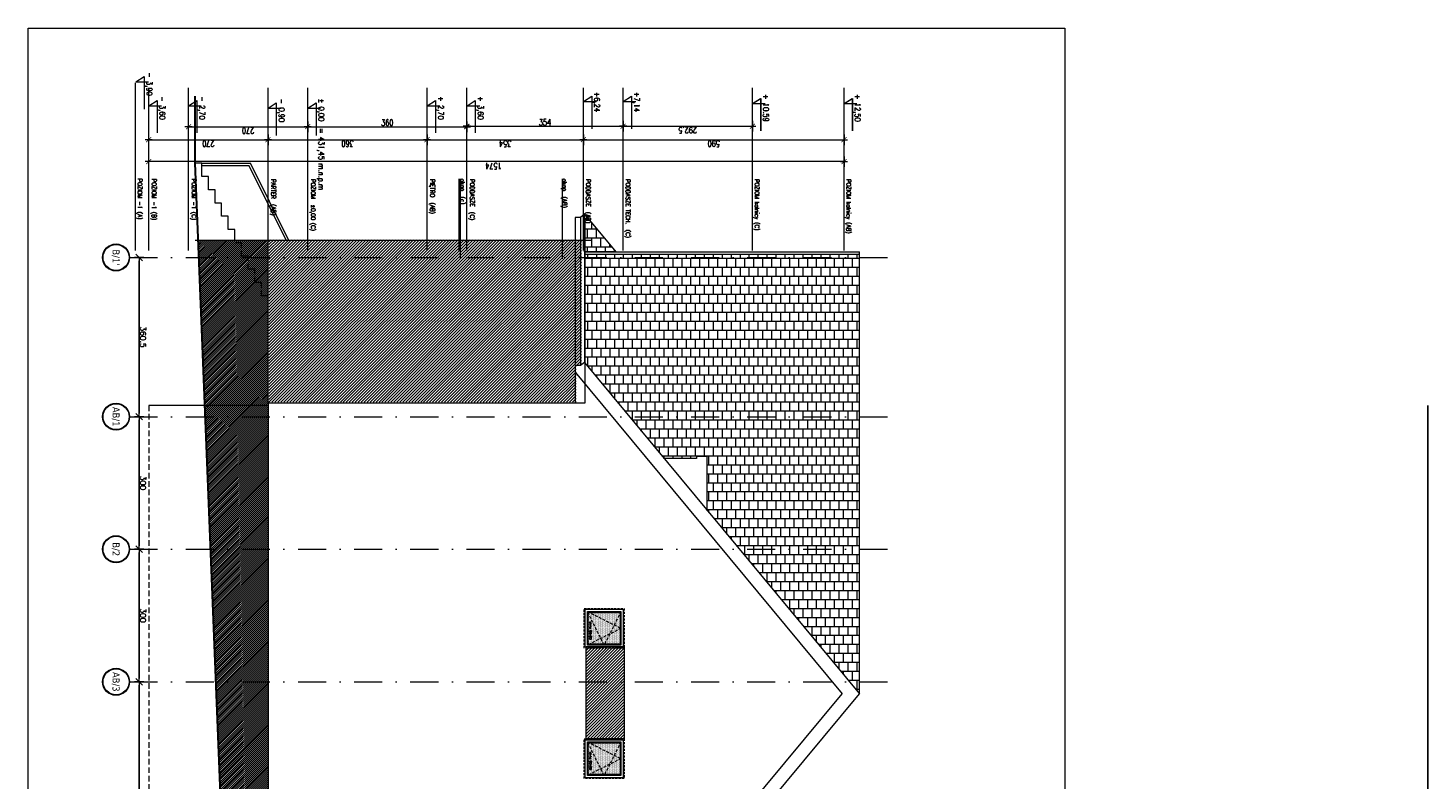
# Model space of a CAD drawing. Header units: millimetres. Extents: x 23192 to 177760, y -399809 to -79279.
# Tile 80 of 256: x 45142 to 48312, y -195161 to -193459. Entities that reach past the tile are written whole.
import ezdxf
from ezdxf.enums import TextEntityAlignment as Align

# ---------------------------------------------------------------- set-up
doc = ezdxf.new("R2010")
doc.units = ezdxf.units.MM
for name, pattern in [('CACHE', [9.525, 6.35, -3.175]), ('CARKOVANA', [7.5, 5, -2.5]), ('DASHDOT', [25.4, 12.7, -6.35, 0, -6.35]), ('HIDDEN', [9.525, 6.35, -3.175])]:
    doc.linetypes.add(name, pattern=pattern)
doc.layers.get('0').update_dxf_attribs({"lineweight": 0})
for name, color, linetype, lineweight in [('! opisy okien elewacja', 7, 'Continuous', 0), ('!! 0_ Istn-okna', 6, 'Continuous', 13), ('!! 0_ Istn-sciany', 3, 'Continuous', 30), ('!! 0_ WIDOK ELEWACJA', 4, 'Continuous', 0), ('!! 0_Istn-cienka', 4, 'Continuous', 9), ('!! 0_Osie', 1, 'DASHDOT', 13), ('!! 1  WYDZIELENIE PPOŻ', 252, 'Continuous', 0), ('!! 1_Hatch dach', 252, 'Continuous', 5), ('!! 2_NOWE OKNA WIDOk - remont', 140, 'Continuous', 5), ('!! 2_TYNK OBRYS', 252, 'Continuous', 13), ('!! wymiary osi', 250, 'Continuous', 9), ('0-osie-liniA', 14, 'DASHDOT', 5), ('0-osie-tx', 66, 'Continuous', 9), ('0-rzedne-blok', 62, 'Continuous', 13)]:
    doc.layers.add(name, color=color, linetype=linetype, lineweight=lineweight)
for name, color, linetype, lineweight, plot in [('!! 0_bloki rzędnych', 7, 'Continuous', 0, False), ('!! 0_ramki', 66, 'Continuous', 9, False), ('ND', 240, 'Continuous', 0, False)]:
    doc.layers.add(name, color=color, linetype=linetype, lineweight=lineweight, plot=plot)
doc.layers.add('!! 1_ widok', color=4, linetype='Continuous')
doc.layers.add('!! 1_ELEWACJA KOLOR', color=7, linetype='Continuous', lineweight=13, true_color=0x6888bb)
doc.layers.add('!! 2_ELEWACJA COKÓŁ', color=9, linetype='Continuous', lineweight=13, true_color=0x808080)
doc.styles.add('DEUTSCH', font='SIMPLEX8')
doc.styles.add('SIMPLEX', font='simplex.shx', dxfattribs={"width": 0.77})
doc.styles.add('TAHOMA', font='tahoma.ttf')
doc.styles.add('TXT', font='simplex.shx')
doc.dimstyles.new('DIM50', dxfattribs={"dimscale": 5, "dimtxt": 2.5, "dimasz": 1.5, "dimexe": 0, "dimexo": 0, "dimgap": 0.5, "dimtad": 1, "dimdec": 4, "dimrnd": 0.5, "dimdsep": 46, "dimtxsty": 'TXT', "dimblk1": 'TICK1', "dimblk2": 'TICK1', "dimsah": 1, "dimcen": 0, "dimse1": 1, "dimse2": 1, "dimclrd": 1, "dimclre": 7, "dimclrt": 9, "dimadec": 0, "dimazin": 0, "dimtfac": 1, "dimtdec": 4, "dimtmove": 2, "dimatfit": 3, "dimldrblk": 'TICK1', "dimfxl": 1, "dimtolj": 1, "dimarcsym": 0})
doc.dimstyles.new('OL PB 100', dxfattribs={"dimscale": 4, "dimtxt": 3.5, "dimasz": 0.2, "dimexe": 10, "dimexo": 10, "dimgap": 0.5, "dimtad": 1, "dimdec": 1, "dimrnd": 0.5, "dimzin": 9, "dimdsep": 46, "dimtxsty": 'SIMPLEX', "dimblk": 'thick_MSz', "dimcen": 0.05, "dimdle": 8, "dimse1": 1, "dimse2": 1, "dimclrd": 256, "dimclre": 256, "dimclrt": 3, "dimadec": 1, "dimazin": 2, "dimtfac": 1, "dimtdec": 1, "dimtix": 1, "dimtofl": 0, "dimtmove": 2, "dimatfit": 3, "dimldrblk": 'thick_MSz', "dimfxl": 10, "dimfxlon": 1, "dimtolj": 1, "dimlwd": -1, "dimlwe": -1, "dimarcsym": 0})
pattern_1 = [(225, (287066.9747, -125227.0226), (3.367596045, -3.367596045), [])]

# ---------------------------------------------------------------- blocks, each defined once
blk = doc.blocks.new('thick_MSz')
for p, q in [((-10, 0), (10, 0)), ((0, 15), (0, -15))]:
    blk.add_line(p, q)
at = {"const_width": 2, "elevation": 2}
blk.add_lwpolyline([(-7.1, -7.1), (7.1, 7.1)], dxfattribs=at)
blk = doc.blocks.new('*D3807')
at = {"layer": 'DEFPOINTS', "color": 0, "ltscale": 100, "transparency": 16777216}
for p in [(15576.3, 8739.9), (15576.3, 8648.5), (15846.3, 8648.5)]:
    blk.add_point(p, dxfattribs=at)
at = {"layer": 'ND', "ltscale": 100, "transparency": 16777216}
blk.add_line((15845.5, 8739.9), (15577.1, 8739.9), dxfattribs=at)
at = {"layer": 'ND', "ltscale": 100, "transparency": 16777216, "xscale": 0.8, "yscale": 0.8, "zscale": 0.8}
for p, rotation in [((15576.3, 8739.9), 180.0000000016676), ((15846.3, 8739.9), 1.667546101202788e-09)]:
    blk.add_blockref('thick_MSz', p, dxfattribs=dict(at, rotation=rotation))
at = {"layer": 'ND', "color": 3, "ltscale": 100, "transparency": 16777216, "insert": (15711.3, 8748.9), "char_height": 14, "attachment_point": 5, "rotation": 0, "style": 'SIMPLEX'}
blk.add_mtext('\\A1;270', dxfattribs=at)
blk = doc.blocks.new('D_kota')
for p, q in [((-0.8, 15), (8.7, 15)), ((8.7, 0), (-0.8, 15)), ((8.7, 0), (8.7, 23))]:
    blk.add_line(p, q)
blk.add_lwpolyline([(-0.8, 15), (57.9, 15)])
at = {"style": 'DEUTSCH', "width": 0.8}
blk.add_attdef('POZ.ARCH', (7.3, 19.7), '', height=10, dxfattribs=at)
blk = doc.blocks.new('*D3808')
at = {"layer": 'DEFPOINTS', "color": 0, "ltscale": 100, "transparency": 16777216}
for p in [(15846.3, 8789.5), (14272.3, 8752.2), (15846.3, 8606.6)]:
    blk.add_point(p, dxfattribs=at)
at = {"layer": 'ND', "ltscale": 100, "transparency": 16777216}
blk.add_line((14273.1, 8789.5), (15845.5, 8789.5), dxfattribs=at)
at = {"layer": 'ND', "ltscale": 100, "transparency": 16777216, "xscale": 0.8, "yscale": 0.8, "zscale": 0.8}
for p, rotation in [((14272.3, 8789.5), 180.0000000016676), ((15846.3, 8789.5), 1.667517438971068e-09)]:
    blk.add_blockref('thick_MSz', p, dxfattribs=dict(at, rotation=rotation))
at = {"layer": 'ND', "color": 3, "ltscale": 100, "transparency": 16777216, "insert": (15065.7, 8799.5), "char_height": 14, "attachment_point": 5, "rotation": 0, "style": 'SIMPLEX'}
blk.add_mtext('\\A1;1574', dxfattribs=at)
blk = doc.blocks.new('*D3809')
at = {"layer": 'DEFPOINTS', "color": 0, "ltscale": 100, "transparency": 16777216}
for p in [(15216.3, 8739.9), (15216.3, 8648.5), (15576.3, 8648.5)]:
    blk.add_point(p, dxfattribs=at)
at = {"layer": 'ND', "ltscale": 100, "transparency": 16777216}
blk.add_line((15575.5, 8739.9), (15217.1, 8739.9), dxfattribs=at)
at = {"layer": 'ND', "ltscale": 100, "transparency": 16777216, "xscale": 0.8, "yscale": 0.8, "zscale": 0.8}
for p, rotation in [((15216.3, 8739.9), 180.0000000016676), ((15576.3, 8739.9), 1.667546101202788e-09)]:
    blk.add_blockref('thick_MSz', p, dxfattribs=dict(at, rotation=rotation))
at = {"layer": 'ND', "color": 3, "ltscale": 100, "transparency": 16777216, "insert": (15396.3, 8748.9), "char_height": 14, "attachment_point": 5, "rotation": 0, "style": 'SIMPLEX'}
blk.add_mtext('\\A1;360', dxfattribs=at)
blk = doc.blocks.new('*D3810')
at = {"layer": 'DEFPOINTS', "color": 0, "ltscale": 100, "transparency": 16777216}
for p in [(14862.3, 8739.9), (14862.3, 8648.6), (15216.3, 8648.5)]:
    blk.add_point(p, dxfattribs=at)
at = {"layer": 'ND', "ltscale": 100, "transparency": 16777216}
blk.add_line((15215.5, 8739.9), (14863.1, 8739.9), dxfattribs=at)
at = {"layer": 'ND', "ltscale": 100, "transparency": 16777216, "xscale": 0.8, "yscale": 0.8, "zscale": 0.8}
for p, rotation in [((14862.3, 8739.9), 180.0000000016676), ((15216.3, 8739.9), 1.667546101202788e-09)]:
    blk.add_blockref('thick_MSz', p, dxfattribs=dict(at, rotation=rotation))
at = {"layer": 'ND', "color": 3, "ltscale": 100, "transparency": 16777216, "insert": (15039.3, 8748.9), "char_height": 14, "attachment_point": 5, "rotation": 0, "style": 'SIMPLEX'}
blk.add_mtext('\\A1;354', dxfattribs=at)
blk = doc.blocks.new('*D3811')
at = {"layer": 'DEFPOINTS', "color": 0, "ltscale": 100, "transparency": 16777216}
for p in [(14272.3, 8739.9), (14272.3, 8693), (14862.3, 8648.6)]:
    blk.add_point(p, dxfattribs=at)
at = {"layer": 'ND', "ltscale": 100, "transparency": 16777216}
blk.add_line((14861.5, 8739.9), (14273.1, 8739.9), dxfattribs=at)
at = {"layer": 'ND', "ltscale": 100, "transparency": 16777216, "xscale": 0.8, "yscale": 0.8, "zscale": 0.8}
for p, rotation in [((14272.3, 8739.9), 180.0000000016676), ((14862.3, 8739.9), 1.667546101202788e-09)]:
    blk.add_blockref('thick_MSz', p, dxfattribs=dict(at, rotation=rotation))
at = {"layer": 'ND', "color": 3, "ltscale": 100, "transparency": 16777216, "insert": (14567.3, 8748.9), "char_height": 14, "attachment_point": 5, "rotation": 0, "style": 'SIMPLEX'}
blk.add_mtext('\\A1;590', dxfattribs=at)
blk = doc.blocks.new('*D3812')
at = {"layer": 'DEFPOINTS', "color": 0, "ltscale": 100, "transparency": 16777216}
for p in [(15486.3, 8710.4), (15486.3, 8648.5), (15756.3, 8648.5)]:
    blk.add_point(p, dxfattribs=at)
at = {"layer": 'ND', "ltscale": 100, "transparency": 16777216}
blk.add_line((15755.5, 8710.4), (15487.1, 8710.4), dxfattribs=at)
at = {"layer": 'ND', "ltscale": 100, "transparency": 16777216, "xscale": 0.8, "yscale": 0.8, "zscale": 0.8}
for p, rotation in [((15486.3, 8710.4), 180.0000000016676), ((15756.3, 8710.4), 1.667546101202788e-09)]:
    blk.add_blockref('thick_MSz', p, dxfattribs=dict(at, rotation=rotation))
at = {"layer": 'ND', "color": 3, "ltscale": 100, "transparency": 16777216, "insert": (15621.3, 8719.4), "char_height": 14, "attachment_point": 5, "rotation": 0, "style": 'SIMPLEX'}
blk.add_mtext('\\A1;270', dxfattribs=at)
blk = doc.blocks.new('*D3813')
at = {"layer": 'DEFPOINTS', "color": 0, "ltscale": 100, "transparency": 16777216}
for p in [(15126.3, 8710.4), (15126.3, 8648.5), (15486.3, 8648.5)]:
    blk.add_point(p, dxfattribs=at)
at = {"layer": 'ND', "ltscale": 100, "transparency": 16777216}
blk.add_line((15485.5, 8710.4), (15127.1, 8710.4), dxfattribs=at)
at = {"layer": 'ND', "ltscale": 100, "transparency": 16777216, "xscale": 0.8, "yscale": 0.8, "zscale": 0.8, "rotation": 180}
blk.add_blockref('thick_MSz', (15126.3, 8710.4), dxfattribs=at)
at = {"layer": 'ND', "ltscale": 100, "transparency": 16777216, "xscale": 0.8, "yscale": 0.8, "zscale": 0.8}
blk.add_blockref('thick_MSz', (15486.3, 8710.4), dxfattribs=at)
at = {"layer": 'ND', "color": 3, "ltscale": 100, "transparency": 16777216, "insert": (15306.3, 8701.4), "char_height": 14, "attachment_point": 5, "rotation": 180, "style": 'SIMPLEX'}
blk.add_mtext('\\A1;360', dxfattribs=at)
blk = doc.blocks.new('*D3805')
at = {"layer": 'DEFPOINTS', "color": 0, "ltscale": 100, "transparency": 16777216}
for p in [(14772.3, 8709.4), (14772.3, 8648.5), (15126.3, 8648.5)]:
    blk.add_point(p, dxfattribs=at)
at = {"layer": 'ND', "ltscale": 100, "transparency": 16777216}
blk.add_line((15125.5, 8709.4), (14773.1, 8709.4), dxfattribs=at)
at = {"layer": 'ND', "ltscale": 100, "transparency": 16777216, "xscale": 0.8, "yscale": 0.8, "zscale": 0.8, "rotation": 180}
blk.add_blockref('thick_MSz', (14772.3, 8709.4), dxfattribs=at)
at = {"layer": 'ND', "ltscale": 100, "transparency": 16777216, "xscale": 0.8, "yscale": 0.8, "zscale": 0.8}
blk.add_blockref('thick_MSz', (15126.3, 8709.4), dxfattribs=at)
at = {"layer": 'ND', "color": 3, "ltscale": 100, "transparency": 16777216, "insert": (14949.3, 8700.4), "char_height": 14, "attachment_point": 5, "rotation": 180, "style": 'SIMPLEX'}
blk.add_mtext('\\A1;354', dxfattribs=at)
blk = doc.blocks.new('*D3806')
at = {"layer": 'DEFPOINTS', "color": 0, "ltscale": 100, "transparency": 16777216}
for p in [(14479.8, 8709.4), (14479.8, 8593.5), (14772.3, 8593.5)]:
    blk.add_point(p, dxfattribs=at)
at = {"layer": 'ND', "ltscale": 100, "transparency": 16777216}
blk.add_line((14771.5, 8709.4), (14480.6, 8709.4), dxfattribs=at)
at = {"layer": 'ND', "ltscale": 100, "transparency": 16777216, "xscale": 0.8, "yscale": 0.8, "zscale": 0.8, "rotation": 180}
blk.add_blockref('thick_MSz', (14479.8, 8709.4), dxfattribs=at)
at = {"layer": 'ND', "ltscale": 100, "transparency": 16777216, "xscale": 0.8, "yscale": 0.8, "zscale": 0.8}
blk.add_blockref('thick_MSz', (14772.3, 8709.4), dxfattribs=at)
at = {"layer": 'ND', "color": 3, "ltscale": 100, "transparency": 16777216, "insert": (14626.1, 8718.4), "char_height": 14, "attachment_point": 5, "style": 'SIMPLEX'}
blk.add_mtext('\\A1;292.5', dxfattribs=at)
blk = doc.blocks.new('okno 90x90')
at = {"layer": '!! 1_Hatch dach', "true_color": 0x575757}
h = blk.add_hatch(dxfattribs=at)
h.set_pattern_fill('DOTS', color=251)
h.set_pattern_definition([(0, (-9634.3096, -11214.1331), (0.79375, 1.5875), [0, -1.5875])])
h.paths.add_polyline_path([(7, 79), (79, 79), (79, 7), (7, 7)])
at = {"layer": '!! 0_ Istn-okna', "linetype": 'CARKOVANA', "lineweight": 5}
blk.add_lwpolyline([(-2, 88), (88, 88), (88, -2), (-2, -2)], close=True, dxfattribs=at)
at = {"layer": '!! 0_ Istn-okna'}
for points in [[(0, 86), (86, 86), (86, 0), (0, 0)], [(5, 81), (81, 81), (81, 5), (5, 5)], [(7, 79), (79, 79), (79, 7), (7, 7)]]:
    blk.add_lwpolyline(points, close=True, dxfattribs=at)
at = {"layer": '!! 1_Hatch dach', "color": 251, "linetype": 'CACHE', "true_color": 0x575757}
for points in [[(5, 5), (43, 81), (81, 5)], [(5, 81), (81, 43), (5, 5)]]:
    blk.add_lwpolyline(points, dxfattribs=at)
at = {"insert": (28.1, 14.4), "char_height": 5, "attachment_point": 1, "style": 'TXT'}
blk.add_mtext_dynamic_manual_height_columns('okno 90x90', width=52.63, gutter_width=75, heights=[0], dxfattribs=at)
blk = doc.blocks.new('*U80')
h = blk.add_hatch(color=256)
edge = h.paths.add_edge_path()
edge.add_arc((0, 0), 30.6, 0, 360)
edge = h.paths.add_edge_path(flags=17)
edge.add_arc((0, 0), 29.4, 0, 360)
for radius in [30.6, 29.4]:
    blk.add_circle((0, 0), radius)
at = {"style": 'TAHOMA', "flags": 8}
blk.add_attdef('ANSICHTSNUMMER', text='', height=16, dxfattribs=at).set_placement((0, 0), align=Align.MIDDLE_CENTER)
blk = doc.blocks.new('BLOK OSIE ZACH')
at = {"layer": '0-osie-liniA', "ltscale": 5}
for points in [[(36765.2, -193978.8), (38511.8, -193978.8)], [(36765.2, -194339.1), (38511.8, -194339.1)], [(36765.2, -194639.1), (38511.8, -194639.1)], [(36765.2, -194939.1), (38511.8, -194939.1)]]:
    blk.add_lwpolyline(points, dxfattribs=at)
at = {"layer": '0-osie-tx'}
ref = blk.add_blockref('*U80', (36734.6, -193978.8), dxfattribs=dict(at, rotation=90))
ref.add_attrib('ANSICHTSNUMMER', "B/1'", dxfattribs={"layer": '0', "height": 16, "rotation": 270, "style": 'TAHOMA', "flags": 8}).set_placement((36734.6, -193978.8), align=Align.MIDDLE_CENTER)
ref = blk.add_blockref('*U80', (36734.6, -194339.1), dxfattribs=dict(at, rotation=90))
ref.add_attrib('ANSICHTSNUMMER', 'AB/1', dxfattribs={"layer": '0', "height": 16, "rotation": 270, "style": 'TAHOMA', "flags": 8}).set_placement((36734.6, -194339.1), align=Align.MIDDLE_CENTER)
ref = blk.add_blockref('*U80', (36734.6, -194639.1), dxfattribs=dict(at, rotation=90))
ref.add_attrib('ANSICHTSNUMMER', 'B/2', dxfattribs={"layer": '0', "height": 16, "rotation": 270, "style": 'TAHOMA', "flags": 8}).set_placement((36734.6, -194639.1), align=Align.MIDDLE_CENTER)
ref = blk.add_blockref('*U80', (36734.6, -194939.1), dxfattribs=dict(at, rotation=90))
ref.add_attrib('ANSICHTSNUMMER', 'AB/3', dxfattribs={"layer": '0', "height": 16, "rotation": 270, "style": 'TAHOMA', "flags": 8}).set_placement((36734.6, -194939.1), align=Align.MIDDLE_CENTER)
blk = doc.blocks.new('TICK1')
at = {"color": 2}
blk.add_line((-1, -1), (1, 1), dxfattribs=at)
at = {"color": 0}
for p, q in [((0, 0), (-1, 0)), ((0, -1.4), (0, 1.4))]:
    blk.add_line(p, q, dxfattribs=at)
blk = doc.blocks.new('*D3694')
at = {"layer": '!! wymiary osi', "color": 1, "lineweight": -2, "transparency": 16777216}
blk.add_line((45394, -193986.3), (45394, -194331.6), dxfattribs=at)
at = {"layer": 'DEFPOINTS', "color": 0, "transparency": 16777216}
for p in [(45372.3, -193978.8), (45372.3, -194339.1), (45394, -194339.1)]:
    blk.add_point(p, dxfattribs=at)
at = {"layer": '!! wymiary osi', "color": 1, "lineweight": -2, "transparency": 16777216, "xscale": 7.5, "yscale": 7.5, "zscale": 7.5}
for p, rotation in [((45394, -193978.8), 90), ((45394, -194339.1), 270)]:
    blk.add_blockref('TICK1', p, dxfattribs=dict(at, rotation=rotation))
at = {"layer": '!! wymiary osi', "color": 9, "transparency": 16777216, "insert": (45402.7, -194158.9), "char_height": 12.5, "attachment_point": 5, "rotation": 270, "style": 'TXT'}
blk.add_mtext('\\A1;360.5', dxfattribs=at)
blk = doc.blocks.new('*D3695')
at = {"layer": '!! wymiary osi', "color": 1, "lineweight": -2, "transparency": 16777216}
blk.add_line((45394, -194346.6), (45394, -194631.6), dxfattribs=at)
at = {"layer": 'DEFPOINTS', "color": 0, "transparency": 16777216}
for p in [(45372.3, -194339.1), (45394, -194639.1), (45394, -194639.1)]:
    blk.add_point(p, dxfattribs=at)
at = {"layer": '!! wymiary osi', "color": 1, "lineweight": -2, "transparency": 16777216, "xscale": 7.5, "yscale": 7.5, "zscale": 7.5}
for p, rotation in [((45394, -194339.1), 90), ((45394, -194639.1), 270)]:
    blk.add_blockref('TICK1', p, dxfattribs=dict(at, rotation=rotation))
at = {"layer": '!! wymiary osi', "color": 9, "transparency": 16777216, "insert": (45402.7, -194489.1), "char_height": 12.5, "attachment_point": 5, "rotation": 270, "style": 'TXT'}
blk.add_mtext('\\A1;300', dxfattribs=at)
blk = doc.blocks.new('*D3696')
at = {"layer": '!! wymiary osi', "color": 1, "lineweight": -2, "transparency": 16777216}
blk.add_line((45394, -194646.6), (45394, -194931.6), dxfattribs=at)
at = {"layer": 'DEFPOINTS', "color": 0, "transparency": 16777216}
for p in [(45394, -194639.1), (45394, -194939.1), (45394, -194939.1)]:
    blk.add_point(p, dxfattribs=at)
at = {"layer": '!! wymiary osi', "color": 1, "lineweight": -2, "transparency": 16777216, "xscale": 7.5, "yscale": 7.5, "zscale": 7.5}
for p, rotation in [((45394, -194639.1), 90), ((45394, -194939.1), 270)]:
    blk.add_blockref('TICK1', p, dxfattribs=dict(at, rotation=rotation))
at = {"layer": '!! wymiary osi', "color": 9, "transparency": 16777216, "insert": (45402.7, -194789.1), "char_height": 12.5, "attachment_point": 5, "rotation": 270, "style": 'TXT'}
blk.add_mtext('\\A1;300', dxfattribs=at)
blk = doc.blocks.new('*D3697')
at = {"layer": '!! wymiary osi', "color": 1, "lineweight": -2, "transparency": 16777216}
blk.add_line((45394, -194946.6), (45394, -195592.6), dxfattribs=at)
at = {"layer": 'DEFPOINTS', "color": 0, "transparency": 16777216}
for p in [(45394, -194939.1), (45394, -195600.1), (45394, -195600.1)]:
    blk.add_point(p, dxfattribs=at)
at = {"layer": '!! wymiary osi', "color": 1, "lineweight": -2, "transparency": 16777216, "xscale": 7.5, "yscale": 7.5, "zscale": 7.5}
for p, rotation in [((45394, -194939.1), 90), ((45394, -195600.1), 270)]:
    blk.add_blockref('TICK1', p, dxfattribs=dict(at, rotation=rotation))
at = {"layer": '!! wymiary osi', "color": 9, "transparency": 16777216, "insert": (45402.7, -195269.6), "char_height": 12.5, "attachment_point": 5, "rotation": 270, "style": 'TXT'}
blk.add_mtext('\\A1;661', dxfattribs=at)
blk = doc.blocks.new('rzędne elewacje 2')
at = {"layer": '0-rzedne-blok'}
for p, q in [((45385.6, -192844.4), (45385.6, -192773.7)), ((45385.6, -192907), (45385.6, -192784.5)), ((45415.6, -192907), (45415.6, -192784.5)), ((45505.6, -192907), (45505.6, -192784.5)), ((45685.6, -192907), (45685.6, -192784.5)), ((45775.6, -192907), (45775.6, -192784.5)), ((46045.6, -192907), (46045.6, -192784.5)), ((46135.6, -192907), (46135.6, -192784.5)), ((46399.6, -192907), (46399.6, -192784.5)), ((46489.6, -192907), (46489.6, -192784.5)), ((46782.1, -192907), (46782.1, -192784.5)), ((46989.6, -192907), (46989.6, -192784.5)), ((45385.6, -193153), (45385.6, -192973.3)), ((45415.6, -193153), (45415.6, -192973.3)), ((45505.6, -193153), (45505.6, -192973.3)), ((45685.6, -193153), (45685.6, -192973.3)), ((45775.6, -193153), (45775.6, -192973.3)), ((46045.6, -193153), (46045.6, -192973.3)), ((46135.6, -193153), (46135.6, -192973.3)), ((46399.6, -193153), (46399.6, -192973.3)), ((46489.6, -193153), (46489.6, -192973.3)), ((46782.1, -193153), (46782.1, -192973.3)), ((46989.6, -193153), (46989.6, -192973.3)), ((46118.7, -193153), (46118.7, -192990.2)), ((46352, -193153), (46352, -192990.2))]:
    blk.add_line(p, q, dxfattribs=at)
ref = blk.add_blockref('D_kota', (45386.4, -192760.2), dxfattribs=dict(at, xscale=1.250000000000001, yscale=1.250000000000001, zscale=1.250000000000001, rotation=269.9999999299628))
ref.add_attrib('POZ.ARCH', '- 3,90', (45411, -192749.3), dxfattribs={"layer": '0', "height": 12.5, "rotation": 270, "style": 'DEUTSCH', "width": 0.8})
ref = blk.add_blockref('D_kota', (45415.6, -192814.4), dxfattribs=dict(at, xscale=1.250000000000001, yscale=1.250000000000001, zscale=1.250000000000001, rotation=269.9999999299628))
ref.add_attrib('POZ.ARCH', '- 3,60', (45440.2, -192803.6), dxfattribs={"layer": '0', "height": 12.5, "rotation": 270, "style": 'DEUTSCH', "width": 0.8})
ref = blk.add_blockref('D_kota', (45505.6, -192814.4), dxfattribs=dict(at, xscale=1.250000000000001, yscale=1.250000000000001, zscale=1.250000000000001, rotation=269.9999999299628))
ref.add_attrib('POZ.ARCH', '- 2,70', (45530.2, -192803.6), dxfattribs={"layer": '0', "height": 12.5, "rotation": 270, "style": 'DEUTSCH', "width": 0.8})
ref = blk.add_blockref('D_kota', (45685.6, -192819.8), dxfattribs=dict(at, xscale=1.250000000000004, yscale=1.250000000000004, zscale=1.250000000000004, rotation=269.9999999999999))
ref.add_attrib('POZ.ARCH', '- 0,90  ', (45710.2, -192809), dxfattribs={"layer": '0', "height": 12.5, "rotation": 270, "style": 'DEUTSCH', "width": 0.8})
ref = blk.add_blockref('D_kota', (45775.6, -192819.8), dxfattribs=dict(at, xscale=1.250000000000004, yscale=1.250000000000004, zscale=1.250000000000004, rotation=269.9999999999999))
ref.add_attrib('POZ.ARCH', '%%p 0,00  = 431,45 m.n.p.m', (45800.2, -192809), dxfattribs={"layer": '0', "height": 12.5, "rotation": 270, "style": 'DEUTSCH', "width": 0.8})
ref = blk.add_blockref('D_kota', (46046.1, -192814.4), dxfattribs=dict(at, xscale=1.250000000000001, yscale=1.250000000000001, zscale=1.250000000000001, rotation=269.9999999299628))
ref.add_attrib('POZ.ARCH', '+ 2,70', (46070.7, -192803.6), dxfattribs={"layer": '0', "height": 12.5, "rotation": 270, "style": 'DEUTSCH', "width": 0.8})
ref = blk.add_blockref('D_kota', (46136.1, -192814.4), dxfattribs=dict(at, xscale=1.250000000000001, yscale=1.250000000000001, zscale=1.250000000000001, rotation=269.9999999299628))
ref.add_attrib('POZ.ARCH', '+ 3,60', (46160.7, -192803.6), dxfattribs={"layer": '0', "height": 12.5, "rotation": 270, "style": 'DEUTSCH', "width": 0.8})
ref = blk.add_blockref('D_kota', (46399.6, -192804.7), dxfattribs=dict(at, xscale=1.250000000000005, yscale=1.250000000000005, zscale=1.250000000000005, rotation=269.9999999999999))
ref.add_attrib('POZ.ARCH', '+6,24', (46424.2, -192793.8), dxfattribs={"layer": '0', "height": 12.5, "rotation": 270, "style": 'DEUTSCH', "width": 0.8})
ref = blk.add_blockref('D_kota', (46489.6, -192804.7), dxfattribs=dict(at, xscale=1.250000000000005, yscale=1.250000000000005, zscale=1.250000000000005, rotation=269.9999999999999))
ref.add_attrib('POZ.ARCH', '+7,14', (46514.2, -192793.8), dxfattribs={"layer": '0', "height": 12.5, "rotation": 270, "style": 'DEUTSCH', "width": 0.8})
ref = blk.add_blockref('D_kota', (46782.1, -192809.5), dxfattribs=dict(at, xscale=1.250000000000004, yscale=1.250000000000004, zscale=1.250000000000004, rotation=269.9999999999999))
ref.add_attrib('POZ.ARCH', '+ 10.59', (46806.7, -192798.7), dxfattribs={"layer": '0', "height": 12.5, "rotation": 270, "style": 'DEUTSCH', "width": 0.8})
ref = blk.add_blockref('D_kota', (46989.6, -192809.5), dxfattribs=dict(at, xscale=1.250000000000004, yscale=1.250000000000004, zscale=1.250000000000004, rotation=269.9999999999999))
ref.add_attrib('POZ.ARCH', '+ 12,50', (47014.2, -192798.7), dxfattribs={"layer": '0', "height": 12.5, "rotation": 270, "style": 'DEUTSCH', "width": 0.8})
at = {"layer": '0-rzedne-blok', "style": 'SIMPLEX', "width": 0.77}
for s, p in [('POZIOM -1 (A)', (45390.6, -192990.1, 0)), ('POZIOM -1 (B)', (45423, -192990.4, 0)), ('POZIOM -1 (C)', (45513, -192990.4, 0)), ('PARTER  (AB)', (45693, -192991.2, 0)), ('POZIOM  %%P0,00 (C)', (45783, -192991.2, 0)), ('PIĘTRO  (AB)', (46053, -192991.2, 0)), ('okap  (c)', (46121.3, -192990.2)), ('PODDASZE  (C)', (46143, -192991.2, 0)), ('okap  (AB)', (46352, -192990.2)), ('PODDASZE  (AB)', (46405.6, -192991.2, 0)), ('PODDASZE TECH.  (C)', (46495.6, -192991.2, 0)), ('POZIOM kalnicy (C)', (46787.8, -192991.2, 0)), ('POZIOM kalnicy (AB)', (46995.3, -192991.2, 0))]:
    blk.add_text(s, height=10, rotation=270, dxfattribs=at).set_placement(p)
blk = doc.blocks.new('POZIOMY BLOK')
for p, q in [((14909.91, 9009.49), (14909.91, 8828.06)), ((15140.67, 9009.49), (15140.67, 8828.06)), ((15756.32, 8984.49), (15756.32, 8664.25)), ((15846.32, 8984.49), (15846.32, 8664.25)), ((15876.32, 8984.49), (15876.32, 8664.25)), ((14272.32, 8962.8), (14272.32, 8693.05)), ((14479.8, 8962.8), (14479.8, 8693.05)), ((14772.32, 8962.8), (14772.32, 8693.05)), ((14862.32, 8962.8), (14862.32, 8693.05)), ((15126.32, 8934), (15126.32, 8664.25)), ((15216.32, 8934), (15216.32, 8664.25)), ((15486.32, 8934), (15486.32, 8664.25)), ((15576.32, 8934), (15576.32, 8664.25)), ((15876.32, 8682.25), (15876.32, 8611.49))]:
    blk.add_line(p, q)
at = {"layer": '0-rzedne-blok'}
ref = blk.add_blockref('D_kota', (14272.32, 8647.32), dxfattribs=dict(at, xscale=1.250000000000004, yscale=1.250000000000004, zscale=1.250000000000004, rotation=90))
ref.add_attrib('POZ.ARCH', '+ 12,50', (14247.74, 8636.49), dxfattribs={"layer": '0', "height": 12.5, "rotation": 90, "style": 'DEUTSCH', "width": 0.8})
ref = blk.add_blockref('D_kota', (14479.8, 8647.32), dxfattribs=dict(at, xscale=1.250000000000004, yscale=1.250000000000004, zscale=1.250000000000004, rotation=90))
ref.add_attrib('POZ.ARCH', '+ 10.59', (14455.22, 8636.49), dxfattribs={"layer": '0', "height": 12.5, "rotation": 90, "style": 'DEUTSCH', "width": 0.8})
ref = blk.add_blockref('D_kota', (15125.85, 8652.26), dxfattribs=dict(at, xscale=1.250000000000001, yscale=1.250000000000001, zscale=1.250000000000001, rotation=89.99999992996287))
ref.add_attrib('POZ.ARCH', '+ 3,60', (15101.27, 8641.44), dxfattribs={"layer": '0', "height": 12.5, "rotation": 90, "style": 'DEUTSCH', "width": 0.8})
ref = blk.add_blockref('D_kota', (15215.85, 8652.26), dxfattribs=dict(at, xscale=1.250000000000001, yscale=1.250000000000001, zscale=1.250000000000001, rotation=89.99999992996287))
ref.add_attrib('POZ.ARCH', '+ 2,70', (15191.27, 8641.44), dxfattribs={"layer": '0', "height": 12.5, "rotation": 90, "style": 'DEUTSCH', "width": 0.8})
ref = blk.add_blockref('D_kota', (15486.32, 8657.67), dxfattribs=dict(at, xscale=1.250000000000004, yscale=1.250000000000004, zscale=1.250000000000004, rotation=90))
ref.add_attrib('POZ.ARCH', '%%p 0,00  ', (15461.74, 8646.85), dxfattribs={"layer": '0', "height": 12.5, "rotation": 90, "style": 'DEUTSCH', "width": 0.8})
ref = blk.add_blockref('D_kota', (15576.32, 8657.67), dxfattribs=dict(at, xscale=1.250000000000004, yscale=1.250000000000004, zscale=1.250000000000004, rotation=90))
ref.add_attrib('POZ.ARCH', '- 0,90  ', (15551.74, 8646.85), dxfattribs={"layer": '0', "height": 12.5, "rotation": 90, "style": 'DEUTSCH', "width": 0.8})
ref = blk.add_blockref('D_kota', (15756.32, 8652.26), dxfattribs=dict(at, xscale=1.250000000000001, yscale=1.250000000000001, zscale=1.250000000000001, rotation=89.99999992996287))
ref.add_attrib('POZ.ARCH', '- 2,70', (15731.74, 8641.44), dxfattribs={"layer": '0', "height": 12.5, "rotation": 90, "style": 'DEUTSCH', "width": 0.8})
ref = blk.add_blockref('D_kota', (15846.32, 8652.26), dxfattribs=dict(at, xscale=1.250000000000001, yscale=1.250000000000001, zscale=1.250000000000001, rotation=89.99999992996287))
ref.add_attrib('POZ.ARCH', '- 3,60', (15821.74, 8641.44), dxfattribs={"layer": '0', "height": 12.5, "rotation": 90, "style": 'DEUTSCH', "width": 0.8})
ref = blk.add_blockref('D_kota', (14772.32, 8642.51), dxfattribs=dict(at, xscale=1.250000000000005, yscale=1.250000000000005, zscale=1.250000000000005, rotation=90))
ref.add_attrib('POZ.ARCH', '+7,14', (14747.74, 8631.68), dxfattribs={"layer": '0', "height": 12.5, "rotation": 90, "style": 'DEUTSCH', "width": 0.8})
ref = blk.add_blockref('D_kota', (14862.32, 8642.51), dxfattribs=dict(at, xscale=1.250000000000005, yscale=1.250000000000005, zscale=1.250000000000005, rotation=90))
ref.add_attrib('POZ.ARCH', '+6,24', (14837.74, 8631.68), dxfattribs={"layer": '0', "height": 12.5, "rotation": 90, "style": 'DEUTSCH', "width": 0.8})
ref = blk.add_blockref('D_kota', (15875.5, 8597.99), dxfattribs=dict(at, xscale=1.250000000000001, yscale=1.250000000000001, zscale=1.250000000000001, rotation=89.99999992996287))
ref.add_attrib('POZ.ARCH', '- 3,90', (15850.92, 8587.16), dxfattribs={"layer": '0', "height": 12.5, "rotation": 90, "style": 'DEUTSCH', "width": 0.8})
at = {"style": 'SIMPLEX', "width": 0.77}
for s, p in [('POZIOM kalnicy (AB)', (14266.63, 8829.03, -0.04)), ('POZIOM kalnicy (C)', (14474.11, 8829.03, -0.04)), ('PODDASZE TECH.  (C)', (14766.35, 8829.03, -0.04)), ('PODDASZE  (AB)', (14856.35, 8829.03, -0.04)), ('POZIOM  %%P0,00 (C)', (15478.99, 8829.03, -0.04)), ('okap  (AB)', (14909.91, 8828.06)), ('PODDASZE  (C)', (15118.99, 8829.03, -0.04)), ('PIĘTRO  (AB)', (15208.99, 8829.03, -0.04)), ('PARTER  (AB)', (15568.99, 8829.03, -0.04)), ('POZIOM -1 (C)', (15748.99, 8828.23, -0.04)), ('POZIOM -1 (B)', (15838.99, 8828.23, -0.04)), ('POZIOM -1 (A)', (15871.38, 8827.97, -0.04)), ('okap  (c)', (15140.67, 8828.06))]:
    blk.add_text(s, height=10, rotation=90, dxfattribs=at).set_placement(p)
at = {"layer": 'ND', "ltscale": 100}
dim = blk.add_linear_dim(base=(15846.32, 8789.48), p1=(14272.32, 8752.23), p2=(15846.32, 8606.6), angle=180, dimstyle='OL PB 100', dxfattribs=at)
dim.commit()
dim.dimension.update_dxf_attribs({"geometry": '*D3808', "text_midpoint": (15065.71, 8799.48), "dimtype": 160})
for base, p1, p2, picture, middle in [((14272.32, 8739.89), (14862.32, 8648.65), (14272.32, 8693.05), '*D3811', (14567.32, 8748.89)), ((14862.32, 8739.89), (15216.32, 8648.52), (14862.32, 8648.65), '*D3810', (15039.32, 8748.89)), ((15216.32, 8739.89), (15576.32, 8648.52), (15216.32, 8648.52), '*D3809', (15396.32, 8748.89)), ((15576.32, 8739.89), (15846.32, 8648.52), (15576.32, 8648.52), '*D3807', (15711.32, 8748.89)), ((14772.32, 8709.43), (15126.32, 8648.52), (14772.32, 8648.52), '*D3805', (14949.32, 8700.43)), ((15126.32, 8710.39), (15486.32, 8648.52), (15126.32, 8648.52), '*D3813', (15306.32, 8701.39)), ((15486.32, 8710.39), (15756.32, 8648.52), (15486.32, 8648.52), '*D3812', (15621.32, 8719.39))]:
    dim = blk.add_linear_dim(base=base, p1=p1, p2=p2, angle=180, dimstyle='OL PB 100', dxfattribs=at)
    dim.commit()
    dim.dimension.update_dxf_attribs({"geometry": picture, "text_midpoint": middle})
dim = blk.add_linear_dim(base=(14479.8, 8709.43), p1=(14772.32, 8593.49), p2=(14479.8, 8593.49), dimstyle='OL PB 100', dxfattribs=at)
dim.commit()
dim.dimension.update_dxf_attribs({"geometry": '*D3806', "text_midpoint": (14626.06, 8718.43)})

msp = doc.modelspace()

# ---------------------------------------------------------------- hatches: boundary and pattern name
at = {"layer": '!! 1_ELEWACJA KOLOR', "true_color": 0x4f5358}
h = msp.add_hatch(dxfattribs=at)
h.set_pattern_fill('ANSI31', color=251, scale=1.5, angle=-180)
h.set_pattern_definition(pattern_1)
h.paths.add_polyline_path([(45687.62419, -193938.5883), (45687.62419, -194306.5883), (46383.23548, -194306.5883), (46383.23548, -194221.5883), (46395.22407, -194221.5883), (46395.22407, -193938.5883)])
h.paths.add_polyline_path([(45777.49514, -193795.54125), (45777.49514, -193948.60673), (45801.10633, -193948.60673), (45801.10633, -193795.54125)], flags=9)
h = msp.add_hatch(dxfattribs=at)
h.set_pattern_fill('ANSI31', color=251, scale=1.5, angle=-180)
h.set_pattern_definition(pattern_1)
h.paths.add_polyline_path([(46491.62419, -194859.0883), (46491.62419, -195068.0883), (46405.62419, -195068.0883), (46405.62419, -194859.0883)])
at = {"layer": '!! 1_Hatch dach'}
h = msp.add_hatch(dxfattribs=at)
h.set_pattern_fill('AR-B88', color=8, scale=0.1)
h.set_pattern_definition([(0, (67938.474, -208996.977), (0, 20.32), []), (90, (67938.474, -208996.977), (-10.16, 20.32), [20.32, -20.32])])
h.paths.add_polyline_path([(47024.64434, -193971.13942), (46403.12419, -193971.13942), (46403.12419, -194217.89373), (46582.64235, -194434.00018), (46655.64434, -194434.00018), (46655.64434, -194429.00018), (46679.73675, -194429.00018), (46679.73675, -194550.88377), (47024.64434, -194966.0883)])
h.paths.add_polyline_path([(46488.13825, -193797.54125), (46488.13825, -193985.16608), (46511.74943, -193985.16608), (46511.74943, -193797.54125)], flags=9)
h = msp.add_hatch(dxfattribs=at)
h.set_pattern_fill('AR-B88', color=8, scale=0.1)
h.set_pattern_definition([(0, (-21135.024, 0), (0, 20.32), []), (90, (-21135.024, 0), (-10.16, 20.32), [20.32, -20.32])])
h.paths.add_polyline_path([(46472.6487, -193966.13942), (46401.86788, -193966.13942), (46401.86788, -193880.93248)])
at = {"layer": '!! 2_ELEWACJA COKÓŁ', "true_color": 0x2b2b2c}
h = msp.add_hatch(dxfattribs=at)
h.set_pattern_fill('ANSI31', color=250)
h.paths.add_polyline_path([(45685.62419, -193940.5883), (45527.68064, -193940.5883), (45542.72096, -194313.5883), (45685.62419, -194313.5883), (45685.62419, -194308.5883)])
h = msp.add_hatch(dxfattribs=at)
h.set_pattern_fill('ANSI31', color=250)
h.paths.add_polyline_path([(45685.62419, -194313.5883), (45542.72096, -194313.5883), (45595.62419, -195625.5883), (45685.62419, -195625.5883)])

# ---------------------------------------------------------------- linework, layer by layer
at = {"layer": '! opisy okien elewacja'}
msp.add_lwpolyline([(46472.6487, -193966.13942), (46401.86788, -193966.13942), (46401.86788, -193880.93248)], close=True, dxfattribs=at)
msp.add_lwpolyline([(46401.86788, -194216.38137), (46401.86788, -194216.38137)], dxfattribs=at)
at = {"layer": '!! 0_ Istn-sciany'}
msp.add_lwpolyline([(45595.62419, -195625.5883), (45520.62419, -193765.5883), (45520.62419, -193613.94125)], dxfattribs=at)
at = {"layer": '!! 0_ WIDOK ELEWACJA'}
for points in [[(45610.62419, -193940.5883), (45610.62419, -193915.5883), (45595.62419, -193915.5883), (45595.62419, -193885.5883), (45580.62419, -193885.5883), (45580.62419, -193855.5883), (45565.62419, -193855.5883), (45565.62419, -193825.5883), (45550.62419, -193825.5883), (45550.62419, -193795.5883), (45535.62419, -193795.5883), (45535.62419, -193765.5883), (45520.62419, -193765.5883)], [(45535.62419, -193765.5883), (45645.62419, -193765.5883)], [(45733.12419, -193940.5883), (45645.62419, -193765.5883)], [(45535.62419, -193770.5883), (45642.53402, -193770.5883)], [(45727.53402, -193940.5883), (45642.53402, -193770.5883)], [(46401.86788, -193880.93248), (46393.22407, -193888.13942), (46381.23548, -193888.13942), (46381.23548, -194219.89244)], [(46393.22407, -193888.13942), (46393.22407, -194223.5883)], [(46401.86788, -193880.93248), (46472.6487, -193966.13942)], [(46401.86788, -193880.93248), (46401.86788, -194216.38137)], [(46403.12419, -193895.5883), (46403.12419, -194308.5883)], [(46419.34485, -193940.5883), (45520.62419, -193940.5883)], [(45685.62419, -194308.5883), (45685.62419, -193940.5883)], [(46401.86788, -193966.13942), (47024.64434, -193966.13942)], [(46401.86788, -193971.13942), (47024.64434, -193971.13942)], [(47024.64434, -194966.0883), (47024.64434, -193966.13942)], [(46401.86788, -194216.38137), (46393.22407, -194223.5883), (46381.23548, -194223.5883), (46381.23548, -194308.5883)], [(46401.86788, -194216.38137), (46393.22407, -194223.5883), (46381.23548, -194223.5883), (46381.23548, -194308.5883)], [(46381.23548, -194238.49325), (46985.64375, -194966.0883)], [(46401.86788, -194216.38137), (47024.64434, -194966.0883)], [(46401.86788, -194216.38137), (47024.64434, -194966.0883)], [(45685.62419, -194313.5883), (45415.62419, -194313.5883)], [(45685.62419, -194308.5883), (45685.62419, -195630.5883)], [(46403.12419, -194308.5883), (45685.62419, -194308.5883)], [(46679.73675, -194552.41535), (46679.73675, -194429.00018), (46655.64434, -194429.00018), (46655.64434, -194434.00018), (46581.00588, -194434.00018)], [(46381.23548, -195693.68336), (46985.64375, -194966.0883)], [(46401.86788, -195715.79524), (47024.64434, -194966.0883)]]:
    msp.add_lwpolyline(points, dxfattribs=at)
at = {"layer": '!! 0_Istn-cienka', "linetype": 'HIDDEN', "ltscale": 2}
for points in [[(45685.62419, -194065.5883), (45670.62419, -194065.5883), (45670.62419, -194035.5883), (45655.62419, -194035.5883), (45655.62419, -194005.5883), (45640.62419, -194005.5883), (45640.62419, -193975.5883), (45625.62419, -193975.5883), (45625.62419, -193945.5883), (45610.62419, -193945.5883)], [(45685.62419, -194308.5883), (45685.62419, -194065.5883)], [(45415.62419, -194313.5883), (45415.62419, -195625.5883)]]:
    msp.add_lwpolyline(points, dxfattribs=at)
at = {"layer": '!! 0_ramki'}
msp.add_lwpolyline([(45142.29781, -193459.491), (47489.33396, -193459.491), (47489.33396, -200343.15805), (45142.29781, -200343.15805)], close=True, dxfattribs=at)
at = {"layer": '!! 1_ widok'}
msp.add_lwpolyline([(48311.53696, -195625.5883), (48311.53696, -194313.5883)], dxfattribs=at)
at = {"layer": '!! 2_TYNK OBRYS'}
msp.add_lwpolyline([(46491.62419, -194859.0883), (46491.62419, -195068.0883), (46405.62419, -195068.0883), (46405.62419, -194859.0883)], close=True, dxfattribs=at)

# ---------------------------------------------------------------- block references
at = {"layer": '!! 0_bloki rzędnych', "linetype": 'Continuous', "rotation": 180}
msp.add_blockref('POZIOMY BLOK', (61261.94669, -184972.4486), dxfattribs=at)
at = {"layer": '!! 0_Osie'}
msp.add_blockref('BLOK OSIE ZACH', (8607.0345, 0), dxfattribs=at)
at = {"layer": '!! 1  WYDZIELENIE PPOŻ'}
msp.add_blockref('rzędne elewacje 2', (0, -810.28479), dxfattribs=at)
at = {"layer": '!! 2_NOWE OKNA WIDOk - remont', "rotation": 270}
for p in [(46403.62419, -194775.0883), (46403.62419, -195070.0883)]:
    msp.add_blockref('okno 90x90', p, dxfattribs=at)

# ---------------------------------------------------------------- dimensions: what is measured, and where the dimension line sits
at = {"layer": '!! wymiary osi'}
dim = msp.add_aligned_dim(p1=(45372.26259, -193978.7797), p2=(45372.26259, -194339.0883), distance=21.70881, dimstyle='DIM50', dxfattribs=at)
dim.commit()
dim.dimension.update_dxf_attribs({"geometry": '*D3694', "text_midpoint": (45402.7214, -194158.934)})
for base, p1, p2, picture, middle in [((45393.9714, -194639.0883), (45372.26259, -194339.0883), (45393.9714, -194639.0883), '*D3695', (45402.7214, -194489.0883)), ((45393.9714, -194939.0883), (45393.9714, -194639.0883), (45393.9714, -194939.0883), '*D3696', (45402.7214, -194789.0883)), ((45393.9714, -195600.0883), (45393.9714, -194939.0883), (45393.9714, -195600.0883), '*D3697', (45402.7214, -195269.5883))]:
    dim = msp.add_linear_dim(base=base, p1=p1, p2=p2, angle=90, dimstyle='DIM50', dxfattribs=at)
    dim.commit()
    dim.dimension.update_dxf_attribs({"geometry": picture, "text_midpoint": middle})

doc.saveas('drawing.dxf')
